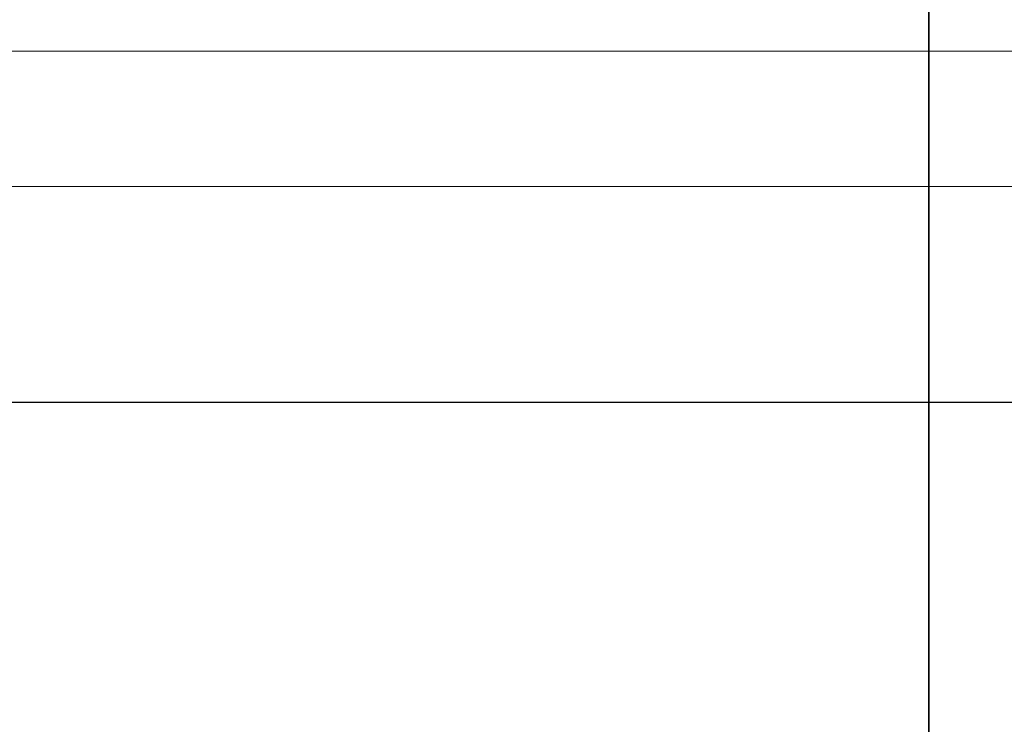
# Model space of a CAD drawing. Header units: millimetres. Extents: x 42175 to 97175, y 10092 to 468192.
# Tile 58 of 235: x 62382 to 62412, y 25799 to 25820. Entities that reach past the tile are written whole.
import ezdxf

# ---------------------------------------------------------------- set-up
doc = ezdxf.new("R2010")
doc.units = ezdxf.units.MM
doc.header["$XCLIPFRAME"] = 2
for name, color, linetype in [('EC-MTR_250-0_7OBJ', 8, 'Continuous'), ('FLUID-Wy2', 8, 'Continuous'), ('FLUID-Wy2-INS', 8, 'Continuous')]:
    doc.layers.add(name, color=color, linetype=linetype)
picture_1 = doc.add_image_def('image1.bmp', size_in_pixel=(951, 911))

msp = doc.modelspace()

# ---------------------------------------------------------------- linework, layer by layer
at = {"layer": 'EC-MTR_250-0_7OBJ', "color": 8, "linetype": 'Continuous', "lineweight": 35, "ltscale": 100}
msp.add_line((62409.409, 25823.602), (62409.409, 25765.102), dxfattribs=at)
at = {"layer": 'FLUID-Wy2', "color": 8, "linetype": 'Continuous', "lineweight": 18, "ltscale": 100}
msp.add_line((63489.948, 25819.217), (61429.948, 25819.217), dxfattribs=at)
at = {"layer": 'FLUID-Wy2', "color": 8, "linetype": 'Continuous', "lineweight": 25, "ltscale": 100}
msp.add_line((63504.948, 25808.61), (61414.948, 25808.61), dxfattribs=at)
at = {"layer": 'FLUID-Wy2-INS', "color": 8, "linetype": 'Continuous', "lineweight": 13, "ltscale": 100}
msp.add_line((63559.948, 25815.125), (61359.948, 25815.125), dxfattribs=at)

# ---------------------------------------------------------------- pictures from other files: only their frames are drawn
at = {"color": 8, "lineweight": 13}
image = msp.add_image(picture_1, insert=(61504.134, 26425.821), size_in_units=(1986.021, 1904.625), rotation=-90, dxfattribs=at)
image.set_boundary_path([(-0.5, -0.5), (950.5, 910.5)])

doc.saveas('drawing.dxf')
